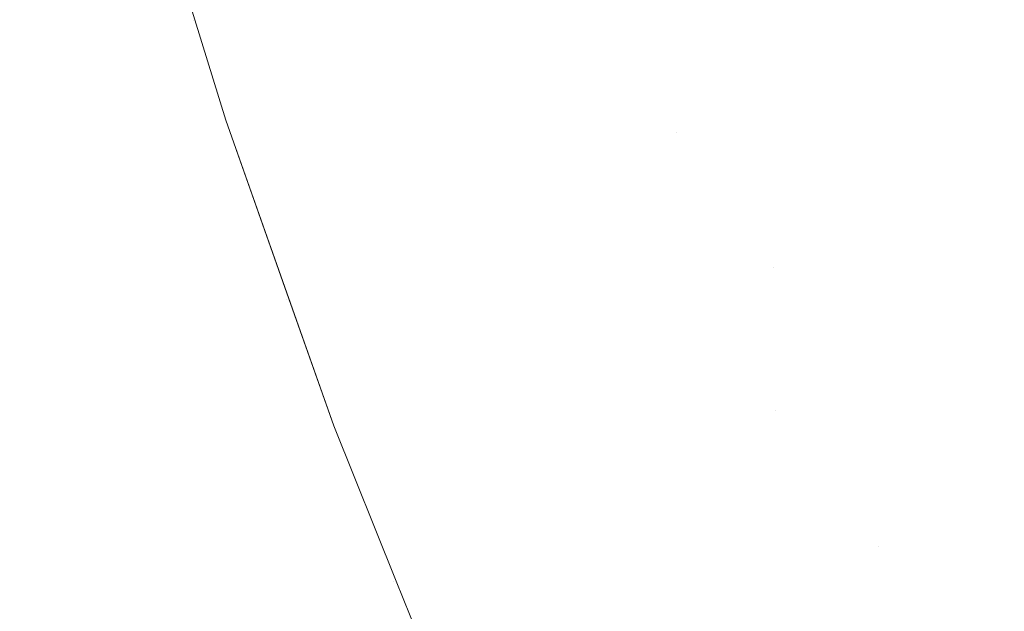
# Model space of a CAD drawing. Header units: centimetres. Extents: x -62 to 63, y 4 to 6.
# Tile 172 of 256: x -20.00447 to -19.992, y 4.66618 to 4.67367. Entities that reach past the tile are written whole.
import ezdxf

# ---------------------------------------------------------------- set-up
doc = ezdxf.new("R2010")
doc.units = ezdxf.units.CM
doc.header["$LTSCALE"] = 2.54
doc.layers.add('Lucido design-1', color=7, linetype='Continuous')

# ---------------------------------------------------------------- blocks, each defined once
blk = doc.blocks.new('Gruppo-4-1')
at = {"color": 7, "linetype": 'Continuous', "lineweight": 9}
blk.add_3dface([(-61.851453, 5.900212, -2276.22217), (-61.851453, 4.300212, -2276.22217), (62.978378, 4.300212, -2276.22217), (62.978378, 5.900212, -2276.22217)], dxfattribs=at)
for points, invisible_edges in [([(-20.004062, 4.673561, -2276.93457), (-20.004326, 4.673546, -2276.935444), (-20.005355, 4.677047, -2276.935444), (-20.00509, 4.67706, -2276.93457)], 15), ([(-20.00509, 4.67706, -2276.93457), (-20.004846, 4.677072, -2276.933702), (-20.003818, 4.673575, -2276.933702), (-20.004062, 4.673561, -2276.93457)], 15), ([(-20.003594, 4.673588, -2276.932839), (-20.003818, 4.673575, -2276.933702), (-20.004846, 4.677072, -2276.933702), (-20.004621, 4.677083, -2276.932839)], 15), ([(-20.004621, 4.677083, -2276.932839), (-20.004415, 4.677093, -2276.931982), (-20.003388, 4.673599, -2276.931982), (-20.003594, 4.673588, -2276.932839)], 15), ([(-20.003202, 4.67361, -2276.931131), (-20.003388, 4.673599, -2276.931982), (-20.004415, 4.677093, -2276.931982), (-20.004228, 4.677102, -2276.931131)], 15), ([(-20.004228, 4.677102, -2276.931131), (-20.004059, 4.677111, -2276.930287), (-20.003033, 4.67362, -2276.930287), (-20.003202, 4.67361, -2276.931131)], 15), ([(-20.002882, 4.673628, -2276.929448), (-20.003033, 4.67362, -2276.930287), (-20.004059, 4.677111, -2276.930287), (-20.003907, 4.677118, -2276.929448)], 15), ([(-20.003907, 4.677118, -2276.929448), (-20.003774, 4.677125, -2276.928615), (-20.002748, 4.673636, -2276.928615), (-20.002882, 4.673628, -2276.929448)], 15), ([(-20.002632, 4.673642, -2276.927788), (-20.002748, 4.673636, -2276.928615), (-20.003774, 4.677125, -2276.928615), (-20.003657, 4.67713, -2276.927788)], 15), ([(-20.003657, 4.67713, -2276.927788), (-20.003557, 4.677135, -2276.926967), (-20.002532, 4.673648, -2276.926967), (-20.002632, 4.673642, -2276.927788)], 15), ([(-20.002449, 4.673653, -2276.926152), (-20.002532, 4.673648, -2276.926967), (-20.003557, 4.677135, -2276.926967), (-20.003473, 4.67714, -2276.926152)], 15), ([(-20.003473, 4.67714, -2276.926152), (-20.003406, 4.677143, -2276.925344), (-20.002381, 4.673657, -2276.925344), (-20.002449, 4.673653, -2276.926152)], 15), ([(-20.00233, 4.67366, -2276.924541), (-20.002381, 4.673657, -2276.925344), (-20.003406, 4.677143, -2276.925344), (-20.003354, 4.677145, -2276.924541)], 15), ([(-20.003354, 4.677145, -2276.924541), (-20.003317, 4.677147, -2276.923745), (-20.002293, 4.673662, -2276.923745), (-20.00233, 4.67366, -2276.924541)], 15), ([(-20.002271, 4.673663, -2276.922954), (-20.002293, 4.673662, -2276.923745), (-20.003317, 4.677147, -2276.923745), (-20.003295, 4.677148, -2276.922954)], 15), ([(-20.002271, 4.673663, -2276.922954), (-20.003295, 4.677148, -2276.922954), (-20.003019, 4.676181, -2276.92217)], 11), ([(-20.005639, 4.677033, -2276.936324), (-20.005355, 4.677047, -2276.935444), (-20.004326, 4.673546, -2276.935444), (-20.00461, 4.67353, -2276.936324)], 15), ([(-20.003019, 4.676181, -2276.92217), (-20.002246, 4.673669, -2276.92217), (-20.002271, 4.673663, -2276.922954)], 10), ([(-20.002783, 4.675416, -2276.72217), (-20.002246, 4.673669, -2276.72217), (-20.002246, 4.673669, -2276.92217), (-20.003019, 4.676181, -2276.92217)], 10), ([(-20.002782, 4.675413, -2276.721063), (-20.00225, 4.673664, -2276.721063), (-20.002246, 4.673669, -2276.72217), (-20.002783, 4.675416, -2276.72217)], 11), ([(-20.002739, 4.675415, -2276.71995), (-20.002207, 4.673667, -2276.71995), (-20.00225, 4.673664, -2276.721063), (-20.002782, 4.675413, -2276.721063)], 15), ([(-20.002666, 4.675419, -2276.718833), (-20.002134, 4.673671, -2276.718833), (-20.002207, 4.673667, -2276.71995), (-20.002739, 4.675415, -2276.71995)], 15), ([(-19.991312, 4.670764, -2276.693488), (-19.992105, 4.670713, -2276.694654), (-19.99327, 4.674176, -2276.694654), (-19.992474, 4.674221, -2276.693488)], 15), ([(-19.992474, 4.674221, -2276.693488), (-19.991643, 4.674268, -2276.692323), (-19.990483, 4.670818, -2276.692323), (-19.991312, 4.670764, -2276.693488)], 15), ([(-19.995445, 4.674052, -2276.698154), (-19.994755, 4.674091, -2276.696987), (-19.993587, 4.670617, -2276.696987), (-19.994275, 4.670572, -2276.698154)], 15), ([(-19.992864, 4.670663, -2276.695821), (-19.993587, 4.670617, -2276.696987), (-19.994755, 4.674091, -2276.696987), (-19.99403, 4.674132, -2276.695821)], 15), ([(-19.99403, 4.674132, -2276.695821), (-19.99327, 4.674176, -2276.694654), (-19.992105, 4.670713, -2276.694654), (-19.992864, 4.670663, -2276.695821)], 15), ([(-19.997289, 4.672171, -2276.702812), (-19.997857, 4.673914, -2276.702812), (-19.997305, 4.673946, -2276.701649), (-19.996738, 4.672205, -2276.701649)], 15), ([(-19.996738, 4.672205, -2276.701649), (-19.997305, 4.673946, -2276.701649), (-19.99672, 4.673979, -2276.700485), (-19.996154, 4.67224, -2276.700485)], 15), ([(-19.996154, 4.67224, -2276.700485), (-19.99672, 4.673979, -2276.700485), (-19.996099, 4.674015, -2276.699319)], 11), ([(-19.996154, 4.67224, -2276.700485), (-19.996099, 4.674015, -2276.699319), (-19.994928, 4.67053, -2276.699319)], 11), ([(-19.994275, 4.670572, -2276.698154), (-19.994928, 4.67053, -2276.699319), (-19.996099, 4.674015, -2276.699319), (-19.995445, 4.674052, -2276.698154)], 15), ([(-19.999155, 4.672058, -2276.707447), (-19.999725, 4.673808, -2276.707447), (-19.999308, 4.673832, -2276.706291), (-19.998739, 4.672083, -2276.706291)], 15), ([(-19.998739, 4.672083, -2276.706291), (-19.999308, 4.673832, -2276.706291), (-19.998858, 4.673857, -2276.705134), (-19.998289, 4.67211, -2276.705134)], 15), ([(-19.998289, 4.67211, -2276.705134), (-19.998858, 4.673857, -2276.705134), (-19.998374, 4.673885, -2276.703974), (-19.997806, 4.67214, -2276.703974)], 15), ([(-19.997806, 4.67214, -2276.703974), (-19.998374, 4.673885, -2276.703974), (-19.997857, 4.673914, -2276.702812), (-19.997289, 4.672171, -2276.702812)], 15), ([(-20.001328, 4.671925, -2276.716586), (-20.001901, 4.673684, -2276.716586), (-20.001738, 4.673693, -2276.715456), (-20.001166, 4.671935, -2276.715456)], 15), ([(-20.001166, 4.671935, -2276.715456), (-20.001738, 4.673693, -2276.715456), (-20.001545, 4.673704, -2276.714322), (-20.000973, 4.671947, -2276.714322)], 15), ([(-20.000973, 4.671947, -2276.714322), (-20.001545, 4.673704, -2276.714322), (-20.001322, 4.673717, -2276.713185), (-20.00075, 4.671961, -2276.713185)], 15), ([(-20.00075, 4.671961, -2276.713185), (-20.001322, 4.673717, -2276.713185), (-20.001066, 4.673732, -2276.712043), (-20.000495, 4.671976, -2276.712043)], 15), ([(-20.000495, 4.671976, -2276.712043), (-20.001066, 4.673732, -2276.712043), (-20.000779, 4.673748, -2276.710899), (-20.000208, 4.671994, -2276.710899)], 15), ([(-20.000208, 4.671994, -2276.710899), (-20.000779, 4.673748, -2276.710899), (-20.00046, 4.673766, -2276.709751), (-19.99989, 4.672013, -2276.709751)], 15), ([(-19.99989, 4.672013, -2276.709751), (-20.00046, 4.673766, -2276.709751), (-20.000109, 4.673786, -2276.7086), (-19.999539, 4.672034, -2276.7086)], 15), ([(-19.999539, 4.672034, -2276.7086), (-20.000109, 4.673786, -2276.7086), (-19.999725, 4.673808, -2276.707447), (-19.999155, 4.672058, -2276.707447)], 15), ([(-20.004062, 4.673561, -2276.93457), (-20.003818, 4.673575, -2276.933702), (-20.002627, 4.670032, -2276.933702), (-20.00287, 4.670016, -2276.93457)], 15), ([(-20.002403, 4.670046, -2276.932839), (-20.002627, 4.670032, -2276.933702), (-20.003818, 4.673575, -2276.933702), (-20.003594, 4.673588, -2276.932839)], 15), ([(-20.003594, 4.673588, -2276.932839), (-20.003388, 4.673599, -2276.931982), (-20.002198, 4.670059, -2276.931982), (-20.002403, 4.670046, -2276.932839)], 15), ([(-20.002012, 4.670071, -2276.931131), (-20.002198, 4.670059, -2276.931982), (-20.003388, 4.673599, -2276.931982), (-20.003202, 4.67361, -2276.931131)], 15), ([(-20.003202, 4.67361, -2276.931131), (-20.003033, 4.67362, -2276.930287), (-20.001844, 4.670082, -2276.930287), (-20.002012, 4.670071, -2276.931131)], 15), ([(-20.001693, 4.670092, -2276.929448), (-20.001844, 4.670082, -2276.930287), (-20.003033, 4.67362, -2276.930287), (-20.002882, 4.673628, -2276.929448)], 15), ([(-20.002882, 4.673628, -2276.929448), (-20.002748, 4.673636, -2276.928615), (-20.00156, 4.670101, -2276.928615), (-20.001693, 4.670092, -2276.929448)], 15), ([(-20.001444, 4.670108, -2276.927788), (-20.00156, 4.670101, -2276.928615), (-20.002748, 4.673636, -2276.928615), (-20.002632, 4.673642, -2276.927788)], 15), ([(-20.002632, 4.673642, -2276.927788), (-20.002532, 4.673648, -2276.926967), (-20.001344, 4.670115, -2276.926967), (-20.001444, 4.670108, -2276.927788)], 15), ([(-20.001261, 4.67012, -2276.926152), (-20.001344, 4.670115, -2276.926967), (-20.002532, 4.673648, -2276.926967), (-20.002449, 4.673653, -2276.926152)], 15), ([(-20.002449, 4.673653, -2276.926152), (-20.002381, 4.673657, -2276.925344), (-20.001194, 4.670124, -2276.925344), (-20.001261, 4.67012, -2276.926152)], 15), ([(-20.001142, 4.670128, -2276.924541), (-20.001194, 4.670124, -2276.925344), (-20.002381, 4.673657, -2276.925344), (-20.00233, 4.67366, -2276.924541)], 15), ([(-20.00233, 4.67366, -2276.924541), (-20.002293, 4.673662, -2276.923745), (-20.001106, 4.67013, -2276.923745), (-20.001142, 4.670128, -2276.924541)], 15), ([(-20.001084, 4.670131, -2276.922954), (-20.001106, 4.67013, -2276.923745), (-20.002293, 4.673662, -2276.923745), (-20.002271, 4.673663, -2276.922954)], 15), ([(-20.002271, 4.673663, -2276.922954), (-20.002246, 4.673669, -2276.92217), (-20.001856, 4.672398, -2276.92217)], 9), ([(-20.001084, 4.670131, -2276.922954), (-20.002271, 4.673663, -2276.922954), (-20.001856, 4.672398, -2276.92217)], 11), ([(-20.001856, 4.672398, -2276.72217), (-20.002246, 4.673669, -2276.72217), (-20.00225, 4.673664, -2276.721063)], 10), ([(-20.001677, 4.671904, -2276.721063), (-20.00225, 4.673664, -2276.721063), (-20.002207, 4.673667, -2276.71995), (-20.001634, 4.671907, -2276.71995)], 15), ([(-20.00225, 4.673664, -2276.721063), (-20.001677, 4.671904, -2276.721063), (-20.001856, 4.672398, -2276.72217)], 11), ([(-20.002246, 4.673669, -2276.72217), (-20.001856, 4.672398, -2276.72217), (-20.001856, 4.672398, -2276.92217), (-20.002246, 4.673669, -2276.92217)], 10), ([(-20.001634, 4.671907, -2276.71995), (-20.002207, 4.673667, -2276.71995), (-20.002134, 4.673671, -2276.718833), (-20.001562, 4.671911, -2276.718833)], 15), ([(-20.001562, 4.671911, -2276.718833), (-20.002134, 4.673671, -2276.718833), (-20.002032, 4.673677, -2276.717712), (-20.00146, 4.671917, -2276.717712)], 15), ([(-20.00146, 4.671917, -2276.717712), (-20.002032, 4.673677, -2276.717712), (-20.001901, 4.673684, -2276.716586), (-20.001328, 4.671925, -2276.716586)], 15), ([(-20.005956, 4.673453, -2276.939901), (-20.005587, 4.673474, -2276.938998), (-20.004391, 4.669917, -2276.938998), (-20.004759, 4.669894, -2276.939901)], 15), ([(-20.004045, 4.66994, -2276.938101), (-20.004391, 4.669917, -2276.938998), (-20.005587, 4.673474, -2276.938998), (-20.00524, 4.673494, -2276.938101)], 15), ([(-20.00524, 4.673494, -2276.938101), (-20.004914, 4.673512, -2276.93721), (-20.00372, 4.669961, -2276.93721), (-20.004045, 4.66994, -2276.938101)], 15), ([(-20.003417, 4.669981, -2276.936324), (-20.00372, 4.669961, -2276.93721), (-20.004914, 4.673512, -2276.93721), (-20.00461, 4.67353, -2276.936324)], 15), ([(-20.00461, 4.67353, -2276.936324), (-20.004326, 4.673546, -2276.935444), (-20.003133, 4.669999, -2276.935444), (-20.003417, 4.669981, -2276.936324)], 15), ([(-20.00287, 4.670016, -2276.93457), (-20.003133, 4.669999, -2276.935444), (-20.004326, 4.673546, -2276.935444), (-20.004062, 4.673561, -2276.93457)], 15), ([(-20.001856, 4.672398, -2276.92217), (-20.000488, 4.668529, -2276.92217), (-20.001084, 4.670131, -2276.922954)], 10), ([(-20.000488, 4.668529, -2276.92217), (-20.001856, 4.672398, -2276.92217), (-20.001856, 4.672398, -2276.72217), (-20.001057, 4.670139, -2276.72217)], 10), ([(-20.001677, 4.671904, -2276.721063), (-20.001062, 4.670133, -2276.721063), (-20.001057, 4.670139, -2276.72217), (-20.001856, 4.672398, -2276.72217)], 11), ([(-19.996738, 4.672205, -2276.701649), (-19.996131, 4.670452, -2276.701649), (-19.996681, 4.670416, -2276.702812), (-19.997289, 4.672171, -2276.702812)], 15), ([(-19.996154, 4.67224, -2276.700485), (-19.995546, 4.67049, -2276.700485), (-19.996131, 4.670452, -2276.701649), (-19.996738, 4.672205, -2276.701649)], 15), ([(-19.994928, 4.67053, -2276.699319), (-19.995546, 4.67049, -2276.700485), (-19.996154, 4.67224, -2276.700485)], 11), ([(-19.998739, 4.672083, -2276.706291), (-19.998128, 4.670323, -2276.706291), (-19.998544, 4.670296, -2276.707447), (-19.999155, 4.672058, -2276.707447)], 15), ([(-19.998289, 4.67211, -2276.705134), (-19.997679, 4.670352, -2276.705134), (-19.998128, 4.670323, -2276.706291), (-19.998739, 4.672083, -2276.706291)], 15), ([(-19.997806, 4.67214, -2276.703974), (-19.997197, 4.670383, -2276.703974), (-19.997679, 4.670352, -2276.705134), (-19.998289, 4.67211, -2276.705134)], 15), ([(-19.997289, 4.672171, -2276.702812), (-19.996681, 4.670416, -2276.702812), (-19.997197, 4.670383, -2276.703974), (-19.997806, 4.67214, -2276.703974)], 15), ([(-20.000973, 4.671947, -2276.714322), (-20.00036, 4.670178, -2276.714322), (-20.000552, 4.670166, -2276.715456), (-20.001166, 4.671935, -2276.715456)], 15), ([(-20.00075, 4.671961, -2276.713185), (-20.000137, 4.670193, -2276.713185), (-20.00036, 4.670178, -2276.714322), (-20.000973, 4.671947, -2276.714322)], 15), ([(-20.000495, 4.671976, -2276.712043), (-19.999882, 4.670209, -2276.712043), (-20.000137, 4.670193, -2276.713185), (-20.00075, 4.671961, -2276.713185)], 15), ([(-20.000208, 4.671994, -2276.710899), (-19.999596, 4.670228, -2276.710899), (-19.999882, 4.670209, -2276.712043), (-20.000495, 4.671976, -2276.712043)], 15), ([(-19.99989, 4.672013, -2276.709751), (-19.999278, 4.670248, -2276.709751), (-19.999596, 4.670228, -2276.710899), (-20.000208, 4.671994, -2276.710899)], 15), ([(-19.999539, 4.672034, -2276.7086), (-19.998927, 4.670271, -2276.7086), (-19.999278, 4.670248, -2276.709751), (-19.99989, 4.672013, -2276.709751)], 15), ([(-19.999155, 4.672058, -2276.707447), (-19.998544, 4.670296, -2276.707447), (-19.998927, 4.670271, -2276.7086), (-19.999539, 4.672034, -2276.7086)], 15), ([(-20.001634, 4.671907, -2276.71995), (-20.001019, 4.670136, -2276.71995), (-20.001062, 4.670133, -2276.721063), (-20.001677, 4.671904, -2276.721063)], 15), ([(-20.001562, 4.671911, -2276.718833), (-20.000947, 4.67014, -2276.718833), (-20.001019, 4.670136, -2276.71995), (-20.001634, 4.671907, -2276.71995)], 15), ([(-20.00146, 4.671917, -2276.717712), (-20.000846, 4.670147, -2276.717712), (-20.000947, 4.67014, -2276.718833), (-20.001562, 4.671911, -2276.718833)], 15), ([(-20.001328, 4.671925, -2276.716586), (-20.000714, 4.670155, -2276.716586), (-20.000846, 4.670147, -2276.717712), (-20.00146, 4.671917, -2276.717712)], 15), ([(-20.001166, 4.671935, -2276.715456), (-20.000552, 4.670166, -2276.715456), (-20.000714, 4.670155, -2276.716586), (-20.001328, 4.671925, -2276.716586)], 15), ([(-19.992864, 4.670663, -2276.695821), (-19.992105, 4.670713, -2276.694654), (-19.990775, 4.667205, -2276.694654), (-19.99153, 4.66715, -2276.695821)], 15), ([(-19.989983, 4.667262, -2276.693488), (-19.990775, 4.667205, -2276.694654), (-19.992105, 4.670713, -2276.694654), (-19.991312, 4.670764, -2276.693488)], 15), ([(-19.994275, 4.670572, -2276.698154), (-19.993587, 4.670617, -2276.696987), (-19.992251, 4.667098, -2276.696987), (-19.992937, 4.667048, -2276.698154)], 15), ([(-19.99153, 4.66715, -2276.695821), (-19.992251, 4.667098, -2276.696987), (-19.993587, 4.670617, -2276.696987), (-19.992864, 4.670663, -2276.695821)], 15), ([(-19.99603, 4.668651, -2276.702812), (-19.996681, 4.670416, -2276.702812), (-19.996131, 4.670452, -2276.701649), (-19.995481, 4.668688, -2276.701649)], 15), ([(-19.995481, 4.668688, -2276.701649), (-19.996131, 4.670452, -2276.701649), (-19.995546, 4.67049, -2276.700485), (-19.994897, 4.668728, -2276.700485)], 15), ([(-19.994897, 4.668728, -2276.700485), (-19.995546, 4.67049, -2276.700485), (-19.994928, 4.67053, -2276.699319)], 11), ([(-19.992937, 4.667048, -2276.698154), (-19.993589, 4.667001, -2276.699319), (-19.994928, 4.67053, -2276.699319), (-19.994275, 4.670572, -2276.698154)], 15), ([(-19.994897, 4.668728, -2276.700485), (-19.994928, 4.67053, -2276.699319), (-19.993589, 4.667001, -2276.699319)], 11), ([(-19.997475, 4.668551, -2276.706291), (-19.998128, 4.670323, -2276.706291), (-19.997679, 4.670352, -2276.705134), (-19.997027, 4.668582, -2276.705134)], 15), ([(-19.997027, 4.668582, -2276.705134), (-19.997679, 4.670352, -2276.705134), (-19.997197, 4.670383, -2276.703974), (-19.996545, 4.668615, -2276.703974)], 15), ([(-19.996545, 4.668615, -2276.703974), (-19.997197, 4.670383, -2276.703974), (-19.996681, 4.670416, -2276.702812), (-19.99603, 4.668651, -2276.702812)], 15), ([(-19.999481, 4.668414, -2276.713185), (-20.000137, 4.670193, -2276.713185), (-19.999882, 4.670209, -2276.712043), (-19.999227, 4.668431, -2276.712043)], 15), ([(-19.999227, 4.668431, -2276.712043), (-19.999882, 4.670209, -2276.712043), (-19.999596, 4.670228, -2276.710899), (-19.998941, 4.668451, -2276.710899)], 15), ([(-19.998941, 4.668451, -2276.710899), (-19.999596, 4.670228, -2276.710899), (-19.999278, 4.670248, -2276.709751), (-19.998623, 4.668473, -2276.709751)], 15), ([(-19.998623, 4.668473, -2276.709751), (-19.999278, 4.670248, -2276.709751), (-19.998927, 4.670271, -2276.7086), (-19.998273, 4.668497, -2276.7086)], 15), ([(-19.998273, 4.668497, -2276.7086), (-19.998927, 4.670271, -2276.7086), (-19.998544, 4.670296, -2276.707447), (-19.997891, 4.668523, -2276.707447)], 15), ([(-19.997891, 4.668523, -2276.707447), (-19.998544, 4.670296, -2276.707447), (-19.998128, 4.670323, -2276.706291), (-19.997475, 4.668551, -2276.706291)], 15), ([(-20.002012, 4.670071, -2276.931131), (-20.001844, 4.670082, -2276.930287), (-20.000484, 4.6665, -2276.930287), (-20.000652, 4.666488, -2276.931131)], 15), ([(-20.000334, 4.666511, -2276.929448), (-20.000484, 4.6665, -2276.930287), (-20.001844, 4.670082, -2276.930287), (-20.001693, 4.670092, -2276.929448)], 15), ([(-20.001693, 4.670092, -2276.929448), (-20.00156, 4.670101, -2276.928615), (-20.000201, 4.66652, -2276.928615), (-20.000334, 4.666511, -2276.929448)], 15), ([(-20.000086, 4.666529, -2276.927788), (-20.000201, 4.66652, -2276.928615), (-20.00156, 4.670101, -2276.928615), (-20.001444, 4.670108, -2276.927788)], 15), ([(-20.001444, 4.670108, -2276.927788), (-20.001344, 4.670115, -2276.926967), (-19.999986, 4.666536, -2276.926967), (-20.000086, 4.666529, -2276.927788)], 15), ([(-19.999903, 4.666542, -2276.926152), (-19.999986, 4.666536, -2276.926967), (-20.001344, 4.670115, -2276.926967), (-20.001261, 4.67012, -2276.926152)], 15), ([(-20.001261, 4.67012, -2276.926152), (-20.001194, 4.670124, -2276.925344), (-19.999836, 4.666547, -2276.925344), (-19.999903, 4.666542, -2276.926152)], 15), ([(-19.999785, 4.666551, -2276.924541), (-19.999836, 4.666547, -2276.925344), (-20.001194, 4.670124, -2276.925344), (-20.001142, 4.670128, -2276.924541)], 15), ([(-20.001142, 4.670128, -2276.924541), (-20.001106, 4.67013, -2276.923745), (-19.999748, 4.666553, -2276.923745), (-19.999785, 4.666551, -2276.924541)], 15), ([(-19.999727, 4.666555, -2276.922954), (-19.999748, 4.666553, -2276.923745), (-20.001106, 4.67013, -2276.923745), (-20.001084, 4.670131, -2276.922954)], 15), ([(-19.999727, 4.666555, -2276.922954), (-20.001084, 4.670131, -2276.922954), (-20.000488, 4.668529, -2276.92217)], 11), ([(-20.000488, 4.668529, -2276.72217), (-20.001057, 4.670139, -2276.72217), (-20.001062, 4.670133, -2276.721063)], 10), ([(-20.000406, 4.66835, -2276.721063), (-20.001062, 4.670133, -2276.721063), (-20.001019, 4.670136, -2276.71995), (-20.000363, 4.668353, -2276.71995)], 15), ([(-20.001062, 4.670133, -2276.721063), (-20.000406, 4.66835, -2276.721063), (-20.000488, 4.668529, -2276.72217)], 11), ([(-20.001057, 4.670139, -2276.72217), (-20.000488, 4.668529, -2276.72217), (-20.000488, 4.668529, -2276.92217)], 10), ([(-20.000363, 4.668353, -2276.71995), (-20.001019, 4.670136, -2276.71995), (-20.000947, 4.67014, -2276.718833), (-20.000291, 4.668358, -2276.718833)], 15), ([(-20.000291, 4.668358, -2276.718833), (-20.000947, 4.67014, -2276.718833), (-20.000846, 4.670147, -2276.717712), (-20.000189, 4.668365, -2276.717712)], 15), ([(-20.000189, 4.668365, -2276.717712), (-20.000846, 4.670147, -2276.717712), (-20.000714, 4.670155, -2276.716586), (-20.000058, 4.668374, -2276.716586)], 15), ([(-20.000058, 4.668374, -2276.716586), (-20.000714, 4.670155, -2276.716586), (-20.000552, 4.670166, -2276.715456), (-19.999896, 4.668385, -2276.715456)], 15), ([(-19.999896, 4.668385, -2276.715456), (-20.000552, 4.670166, -2276.715456), (-20.00036, 4.670178, -2276.714322), (-19.999704, 4.668398, -2276.714322)], 15), ([(-19.999704, 4.668398, -2276.714322), (-20.00036, 4.670178, -2276.714322), (-20.000137, 4.670193, -2276.713185), (-19.999481, 4.668414, -2276.713185)], 15), ([(-20.004045, 4.66994, -2276.938101), (-20.00372, 4.669961, -2276.93721), (-20.002356, 4.666364, -2276.93721), (-20.002679, 4.66634, -2276.938101)], 15), ([(-20.002053, 4.666386, -2276.936324), (-20.002356, 4.666364, -2276.93721), (-20.00372, 4.669961, -2276.93721), (-20.003417, 4.669981, -2276.936324)], 15), ([(-20.003417, 4.669981, -2276.936324), (-20.003133, 4.669999, -2276.935444), (-20.00177, 4.666406, -2276.935444), (-20.002053, 4.666386, -2276.936324)], 15), ([(-20.001508, 4.666426, -2276.93457), (-20.00177, 4.666406, -2276.935444), (-20.003133, 4.669999, -2276.935444), (-20.00287, 4.670016, -2276.93457)], 15), ([(-20.00287, 4.670016, -2276.93457), (-20.002627, 4.670032, -2276.933702), (-20.001266, 4.666443, -2276.933702), (-20.001508, 4.666426, -2276.93457)], 15), ([(-20.001042, 4.666459, -2276.932839), (-20.001266, 4.666443, -2276.933702), (-20.002627, 4.670032, -2276.933702), (-20.002403, 4.670046, -2276.932839)], 15), ([(-20.002403, 4.670046, -2276.932839), (-20.002198, 4.670059, -2276.931982), (-20.000838, 4.666474, -2276.931982), (-20.001042, 4.666459, -2276.932839)], 15), ([(-20.000652, 4.666488, -2276.931131), (-20.000838, 4.666474, -2276.931982), (-20.002198, 4.670059, -2276.931982), (-20.002012, 4.670071, -2276.931131)], 15), ([(-20.004192, 4.666231, -2276.941722), (-20.004627, 4.666199, -2276.942641), (-20.005998, 4.669813, -2276.942641), (-20.005562, 4.669842, -2276.941722)], 15), ([(-20.005562, 4.669842, -2276.941722), (-20.005149, 4.669868, -2276.940809), (-20.00378, 4.666261, -2276.940809), (-20.004192, 4.666231, -2276.941722)], 15), ([(-20.003391, 4.666289, -2276.939901), (-20.00378, 4.666261, -2276.940809), (-20.005149, 4.669868, -2276.940809), (-20.004759, 4.669894, -2276.939901)], 15), ([(-20.004759, 4.669894, -2276.939901), (-20.004391, 4.669917, -2276.938998), (-20.003024, 4.666315, -2276.938998), (-20.003391, 4.666289, -2276.939901)], 15), ([(-20.002679, 4.66634, -2276.938101), (-20.003024, 4.666315, -2276.938998), (-20.004391, 4.669917, -2276.938998), (-20.004045, 4.66994, -2276.938101)], 15), ([(-19.994897, 4.668728, -2276.700485), (-19.994205, 4.666956, -2276.700485), (-19.994788, 4.666914, -2276.701649), (-19.995481, 4.668688, -2276.701649)], 15), ([(-19.993589, 4.667001, -2276.699319), (-19.994205, 4.666956, -2276.700485), (-19.994897, 4.668728, -2276.700485)], 11), ([(-19.997027, 4.668582, -2276.705134), (-19.996332, 4.666801, -2276.705134), (-19.99678, 4.666769, -2276.706291), (-19.997475, 4.668551, -2276.706291)], 15), ([(-19.996545, 4.668615, -2276.703974), (-19.995851, 4.666836, -2276.703974), (-19.996332, 4.666801, -2276.705134), (-19.997027, 4.668582, -2276.705134)], 15), ([(-19.99603, 4.668651, -2276.702812), (-19.995336, 4.666874, -2276.702812), (-19.995851, 4.666836, -2276.703974), (-19.996545, 4.668615, -2276.703974)], 15), ([(-19.995481, 4.668688, -2276.701649), (-19.994788, 4.666914, -2276.701649), (-19.995336, 4.666874, -2276.702812), (-19.99603, 4.668651, -2276.702812)], 15), ([(-20.000488, 4.668529, -2276.92217), (-19.999699, 4.666564, -2276.92217), (-19.999727, 4.666555, -2276.922954)], 10), ([(-19.999699, 4.666564, -2276.92217), (-20.000488, 4.668529, -2276.92217), (-20.000488, 4.668529, -2276.72217), (-19.999699, 4.666564, -2276.72217)], 10), ([(-20.000406, 4.66835, -2276.721063), (-19.999705, 4.666556, -2276.721063), (-19.999699, 4.666564, -2276.72217), (-20.000488, 4.668529, -2276.72217)], 11), ([(-19.998623, 4.668473, -2276.709751), (-19.997926, 4.666686, -2276.709751), (-19.998243, 4.666663, -2276.710899), (-19.998941, 4.668451, -2276.710899)], 15), ([(-19.998273, 4.668497, -2276.7086), (-19.997576, 4.666711, -2276.7086), (-19.997926, 4.666686, -2276.709751), (-19.998623, 4.668473, -2276.709751)], 15), ([(-19.997891, 4.668523, -2276.707447), (-19.997194, 4.666739, -2276.707447), (-19.997576, 4.666711, -2276.7086), (-19.998273, 4.668497, -2276.7086)], 15), ([(-19.997475, 4.668551, -2276.706291), (-19.99678, 4.666769, -2276.706291), (-19.997194, 4.666739, -2276.707447), (-19.997891, 4.668523, -2276.707447)], 15), ([(-20.000363, 4.668353, -2276.71995), (-19.999663, 4.66656, -2276.71995), (-19.999705, 4.666556, -2276.721063), (-20.000406, 4.66835, -2276.721063)], 15), ([(-20.000291, 4.668358, -2276.718833), (-19.999591, 4.666565, -2276.718833), (-19.999663, 4.66656, -2276.71995), (-20.000363, 4.668353, -2276.71995)], 15), ([(-20.000189, 4.668365, -2276.717712), (-19.999489, 4.666572, -2276.717712), (-19.999591, 4.666565, -2276.718833), (-20.000291, 4.668358, -2276.718833)], 15), ([(-20.000058, 4.668374, -2276.716586), (-19.999358, 4.666582, -2276.716586), (-19.999489, 4.666572, -2276.717712), (-20.000189, 4.668365, -2276.717712)], 15), ([(-19.999896, 4.668385, -2276.715456), (-19.999197, 4.666593, -2276.715456), (-19.999358, 4.666582, -2276.716586), (-20.000058, 4.668374, -2276.716586)], 15), ([(-19.999704, 4.668398, -2276.714322), (-19.999005, 4.666607, -2276.714322), (-19.999197, 4.666593, -2276.715456), (-19.999896, 4.668385, -2276.715456)], 15), ([(-19.999481, 4.668414, -2276.713185), (-19.998782, 4.666623, -2276.713185), (-19.999005, 4.666607, -2276.714322), (-19.999704, 4.668398, -2276.714322)], 15), ([(-19.999227, 4.668431, -2276.712043), (-19.998528, 4.666642, -2276.712043), (-19.998782, 4.666623, -2276.713185), (-19.999481, 4.668414, -2276.713185)], 15), ([(-19.998941, 4.668451, -2276.710899), (-19.998243, 4.666663, -2276.710899), (-19.998528, 4.666642, -2276.712043), (-19.999227, 4.668431, -2276.712043)], 15), ([(-19.992937, 4.667048, -2276.698154), (-19.992251, 4.667098, -2276.696987), (-19.990742, 4.663535, -2276.696987), (-19.991426, 4.66348, -2276.698154)], 15), ([(-19.990024, 4.663593, -2276.695821), (-19.990742, 4.663535, -2276.696987), (-19.992251, 4.667098, -2276.696987), (-19.99153, 4.66715, -2276.695821)], 15), ([(-19.99347, 4.665172, -2276.700485), (-19.994205, 4.666956, -2276.700485), (-19.993589, 4.667001, -2276.699319)], 11), ([(-19.991426, 4.66348, -2276.698154), (-19.992075, 4.663428, -2276.699319), (-19.993589, 4.667001, -2276.699319), (-19.992937, 4.667048, -2276.698154)], 15), ([(-19.99347, 4.665172, -2276.700485), (-19.993589, 4.667001, -2276.699319), (-19.992075, 4.663428, -2276.699319)], 11), ([(-19.995593, 4.66501, -2276.705134), (-19.996332, 4.666801, -2276.705134), (-19.995851, 4.666836, -2276.703974), (-19.995113, 4.665047, -2276.703974)], 15), ([(-19.995113, 4.665047, -2276.703974), (-19.995851, 4.666836, -2276.703974), (-19.995336, 4.666874, -2276.702812), (-19.994599, 4.665086, -2276.702812)], 15), ([(-19.994599, 4.665086, -2276.702812), (-19.995336, 4.666874, -2276.702812), (-19.994788, 4.666914, -2276.701649), (-19.994051, 4.665128, -2276.701649)], 15), ([(-19.994051, 4.665128, -2276.701649), (-19.994788, 4.666914, -2276.701649), (-19.994205, 4.666956, -2276.700485), (-19.99347, 4.665172, -2276.700485)], 15), ([(-19.996835, 4.664915, -2276.7086), (-19.997576, 4.666711, -2276.7086), (-19.997194, 4.666739, -2276.707447), (-19.996454, 4.664944, -2276.707447)], 15), ([(-19.996454, 4.664944, -2276.707447), (-19.997194, 4.666739, -2276.707447), (-19.99678, 4.666769, -2276.706291), (-19.99604, 4.664975, -2276.706291)], 15), ([(-19.99604, 4.664975, -2276.706291), (-19.99678, 4.666769, -2276.706291), (-19.996332, 4.666801, -2276.705134), (-19.995593, 4.66501, -2276.705134)], 15), ([(-19.998614, 4.664778, -2276.716586), (-19.999358, 4.666582, -2276.716586), (-19.999197, 4.666593, -2276.715456), (-19.998453, 4.664791, -2276.715456)], 15), ([(-19.998453, 4.664791, -2276.715456), (-19.999197, 4.666593, -2276.715456), (-19.999005, 4.666607, -2276.714322), (-19.998262, 4.664805, -2276.714322)], 15), ([(-19.998262, 4.664805, -2276.714322), (-19.999005, 4.666607, -2276.714322), (-19.998782, 4.666623, -2276.713185), (-19.998039, 4.664822, -2276.713185)], 15), ([(-19.998039, 4.664822, -2276.713185), (-19.998782, 4.666623, -2276.713185), (-19.998528, 4.666642, -2276.712043), (-19.997786, 4.664842, -2276.712043)], 15), ([(-19.997786, 4.664842, -2276.712043), (-19.998528, 4.666642, -2276.712043), (-19.998243, 4.666663, -2276.710899), (-19.997501, 4.664863, -2276.710899)], 15), ([(-19.997501, 4.664863, -2276.710899), (-19.998243, 4.666663, -2276.710899), (-19.997926, 4.666686, -2276.709751), (-19.997184, 4.664888, -2276.709751)], 15), ([(-19.997184, 4.664888, -2276.709751), (-19.997926, 4.666686, -2276.709751), (-19.997576, 4.666711, -2276.7086), (-19.996835, 4.664915, -2276.7086)], 15), ([(-20.001042, 4.666459, -2276.932839), (-20.000838, 4.666474, -2276.931982), (-19.9993, 4.662845, -2276.931982), (-19.999504, 4.662828, -2276.932839)], 15), ([(-19.999115, 4.66286, -2276.931131), (-19.9993, 4.662845, -2276.931982), (-20.000838, 4.666474, -2276.931982), (-20.000652, 4.666488, -2276.931131)], 15), ([(-20.000652, 4.666488, -2276.931131), (-20.000484, 4.6665, -2276.930287), (-19.998948, 4.662873, -2276.930287), (-19.999115, 4.66286, -2276.931131)], 15), ([(-19.998798, 4.662885, -2276.929448), (-19.998948, 4.662873, -2276.930287), (-20.000484, 4.6665, -2276.930287), (-20.000334, 4.666511, -2276.929448)], 15), ([(-20.000334, 4.666511, -2276.929448), (-20.000201, 4.66652, -2276.928615), (-19.998666, 4.662896, -2276.928615), (-19.998798, 4.662885, -2276.929448)], 15), ([(-19.998551, 4.662905, -2276.927788), (-19.998666, 4.662896, -2276.928615), (-20.000201, 4.66652, -2276.928615), (-20.000086, 4.666529, -2276.927788)], 15), ([(-20.000086, 4.666529, -2276.927788), (-19.999986, 4.666536, -2276.926967), (-19.998452, 4.662913, -2276.926967), (-19.998551, 4.662905, -2276.927788)], 15), ([(-19.998369, 4.66292, -2276.926152), (-19.998452, 4.662913, -2276.926967), (-19.999986, 4.666536, -2276.926967), (-19.999903, 4.666542, -2276.926152)], 15), ([(-19.999903, 4.666542, -2276.926152), (-19.999836, 4.666547, -2276.925344), (-19.998302, 4.662925, -2276.925344), (-19.998369, 4.66292, -2276.926152)], 15), ([(-19.998251, 4.662929, -2276.924541), (-19.998302, 4.662925, -2276.925344), (-19.999836, 4.666547, -2276.925344), (-19.999785, 4.666551, -2276.924541)], 15), ([(-19.999785, 4.666551, -2276.924541), (-19.999748, 4.666553, -2276.923745), (-19.998214, 4.662932, -2276.923745), (-19.998251, 4.662929, -2276.924541)], 15), ([(-19.998193, 4.662934, -2276.922954), (-19.998214, 4.662932, -2276.923745), (-19.999748, 4.666553, -2276.923745), (-19.999727, 4.666555, -2276.922954)], 15), ([(-19.999727, 4.666555, -2276.922954), (-19.999699, 4.666564, -2276.92217), (-19.998895, 4.664563, -2276.92217)], 9), ([(-19.998895, 4.664563, -2276.92217), (-19.998193, 4.662934, -2276.922954), (-19.999727, 4.666555, -2276.922954)], 11), ([(-19.998895, 4.664563, -2276.72217), (-19.999699, 4.666564, -2276.72217), (-19.999705, 4.666556, -2276.721063), (-19.998961, 4.664752, -2276.721063)], 14), ([(-19.998961, 4.664752, -2276.721063), (-19.999705, 4.666556, -2276.721063), (-19.999663, 4.66656, -2276.71995), (-19.998918, 4.664755, -2276.71995)], 15), ([(-19.999699, 4.666564, -2276.72217), (-19.998895, 4.664563, -2276.72217), (-19.998895, 4.664563, -2276.92217), (-19.999699, 4.666564, -2276.92217)], 10), ([(-19.998918, 4.664755, -2276.71995), (-19.999663, 4.66656, -2276.71995), (-19.999591, 4.666565, -2276.718833), (-19.998846, 4.66476, -2276.718833)], 15), ([(-19.998846, 4.66476, -2276.718833), (-19.999591, 4.666565, -2276.718833), (-19.999489, 4.666572, -2276.717712), (-19.998745, 4.664768, -2276.717712)], 15), ([(-19.998745, 4.664768, -2276.717712), (-19.999489, 4.666572, -2276.717712), (-19.999358, 4.666582, -2276.716586), (-19.998614, 4.664778, -2276.716586)], 15), ([(-20.001136, 4.662697, -2276.938101), (-20.00148, 4.662669, -2276.938998), (-20.003024, 4.666315, -2276.938998), (-20.002679, 4.66634, -2276.938101)], 15), ([(-20.002679, 4.66634, -2276.938101), (-20.002356, 4.666364, -2276.93721), (-20.000813, 4.662723, -2276.93721), (-20.001136, 4.662697, -2276.938101)], 15), ([(-20.000511, 4.662747, -2276.936324), (-20.000813, 4.662723, -2276.93721), (-20.002356, 4.666364, -2276.93721), (-20.002053, 4.666386, -2276.936324)], 15), ([(-20.002053, 4.666386, -2276.936324), (-20.00177, 4.666406, -2276.935444), (-20.00023, 4.66277, -2276.935444), (-20.000511, 4.662747, -2276.936324)], 15), ([(-19.999968, 4.662791, -2276.93457), (-20.00023, 4.66277, -2276.935444), (-20.00177, 4.666406, -2276.935444), (-20.001508, 4.666426, -2276.93457)], 15), ([(-20.001508, 4.666426, -2276.93457), (-20.001266, 4.666443, -2276.933702), (-19.999727, 4.66281, -2276.933702), (-19.999968, 4.662791, -2276.93457)], 15), ([(-19.999504, 4.662828, -2276.932839), (-19.999727, 4.66281, -2276.933702), (-20.001266, 4.666443, -2276.933702), (-20.001042, 4.666459, -2276.932839)], 15), ([(-20.002643, 4.662575, -2276.941722), (-20.003077, 4.66254, -2276.942641), (-20.004627, 4.666199, -2276.942641), (-20.004192, 4.666231, -2276.941722)], 15), ([(-20.004192, 4.666231, -2276.941722), (-20.00378, 4.666261, -2276.940809), (-20.002233, 4.662608, -2276.940809), (-20.002643, 4.662575, -2276.941722)], 15), ([(-20.001845, 4.662639, -2276.939901), (-20.002233, 4.662608, -2276.940809), (-20.00378, 4.666261, -2276.940809), (-20.003391, 4.666289, -2276.939901)], 15), ([(-20.003391, 4.666289, -2276.939901), (-20.003024, 4.666315, -2276.938998), (-20.00148, 4.662669, -2276.938998), (-20.001845, 4.662639, -2276.939901)], 15), ([(-20.005085, 4.666166, -2276.943564), (-20.004627, 4.666199, -2276.942641), (-20.003077, 4.66254, -2276.942641), (-20.003534, 4.662503, -2276.943564)], 15)]:
    blk.add_3dface(points, dxfattribs=dict(at, invisible_edges=invisible_edges))
blk = doc.blocks.new('Gruppo-5-1')
at = {"color": 7}
blk.add_blockref('Gruppo-4-1', (0, 0), dxfattribs=at)

msp = doc.modelspace()

# ---------------------------------------------------------------- block references
at = {"layer": 'Lucido design-1', "color": 7}
msp.add_blockref('Gruppo-5-1', (0, 0), dxfattribs=at)

doc.saveas('drawing.dxf')
